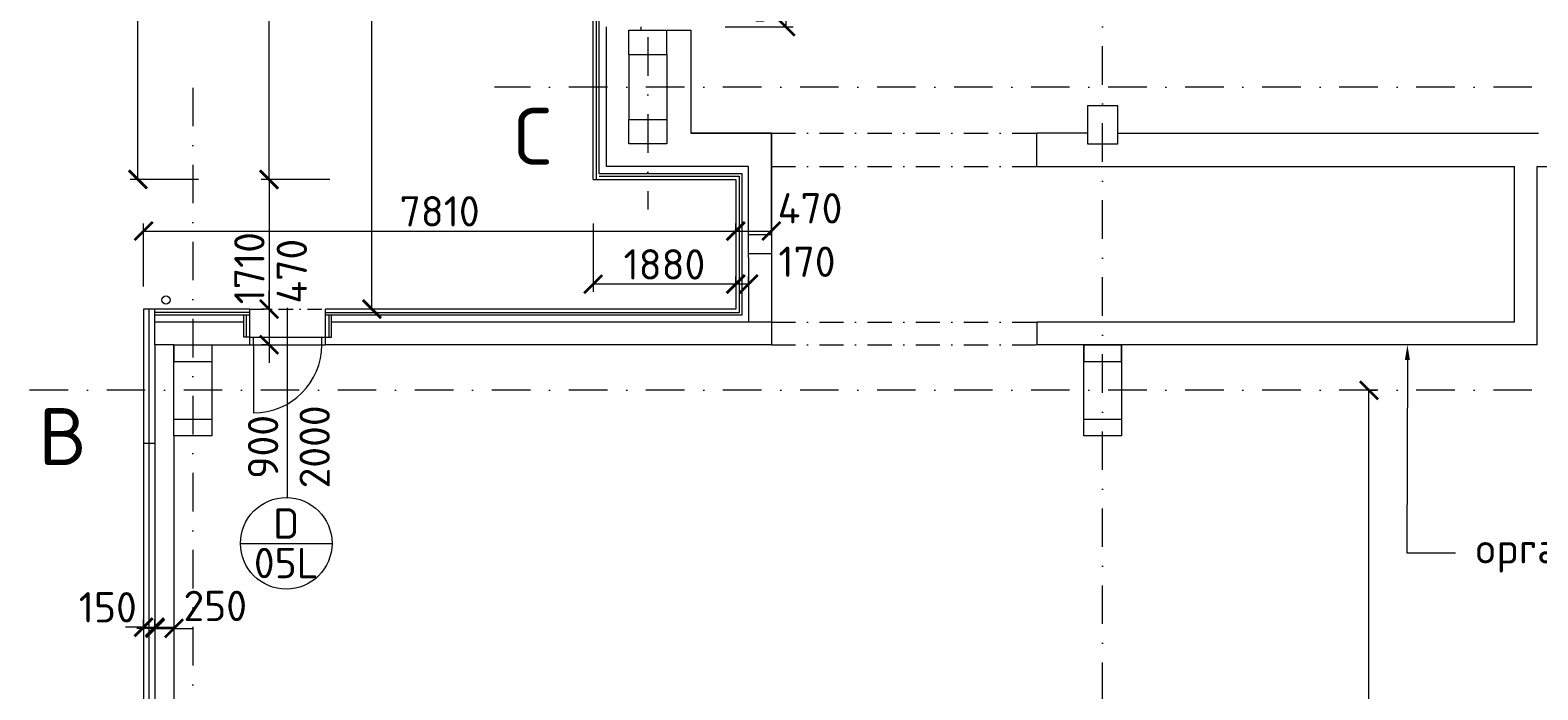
# Model space of a CAD drawing. Header units: millimetres. Extents: x -796345 to 3713765, y -2985421 to 2187451.
# Tile 100 of 256: x -2146 to 17740, y 19448 to 28150. Entities that reach past the tile are written whole.
import ezdxf
from ezdxf import colors
from ezdxf.entities.mleader import LeaderData, LeaderLine
from ezdxf.enums import TextEntityAlignment as Align
from ezdxf.math import Vec2, Vec3

# ---------------------------------------------------------------- set-up
doc = ezdxf.new("R2010")
doc.units = ezdxf.units.MM
doc.header["$PDMODE"] = 1
for name, pattern in [('CENTERX2', [101.6, 63.5, -12.7, 12.7, -12.7]), ('DASHDOT', [25.4, 12.7, -6.35, 0, -6.35]), ('ČERCHOVANÁ', [25.4, 12.7, -6.35, 0, -6.35])]:
    doc.linetypes.add(name, pattern=pattern)
doc.layers.get('Defpoints').update_dxf_attribs({"color": 8})
for name, color, linetype, lineweight in [('A99_N_kce-nad-vid', 7, 'DASHDOT', 5), ('A99_N_kce-rez-sil', 6, 'Continuous', 18), ('A99_N_kce-rez-ten', 4, 'Continuous', 9), ('A99_N_koty-200', 5, 'Continuous', 5), ('A99_N_osy', 1, 'CENTERX2', 9), ('A99_N_sraf', 252, 'Continuous', 0), ('A99_N_txt-popis-200', 240, 'Continuous', 5), ('A99_N_txt-popis-50', 240, 'Continuous', 9), ('A99_N_znaceni 200', 5, 'Continuous', 5), ('A99_S_kce-nad-vid', 181, 'DASHDOT', 5), ('A99_S_kce-rez-sil', 7, 'Continuous', 15), ('A99_S_kce-rez-ten', 7, 'Continuous', 9), ('A99_S_otvory', 7, 'Continuous', 5), ('A99_S_sloupy', 7, 'Continuous', 5)]:
    doc.layers.add(name, color=color, linetype=linetype, lineweight=lineweight)
doc.styles.add('A99_kota', font='isocpeur.ttf', dxfattribs={"height": 2})
doc.styles.add('A99_popis', font='isocpeur.ttf')
doc.styles.add('ad_popis 100', font='isocpeur.ttf', dxfattribs={"height": 200})
doc.linetypes.add('IZOLACE', pattern='A,0.00254,-2.54,[134,ltypeshp.shx,S=2.54,R=0,X=-2.54,Y=0],-5.08,[134,ltypeshp.shx,S=2.54,R=180,X=2.54,Y=0],-2.54', length=10.16254)
doc.dimstyles.new('A99_kota_200 new', dxfattribs={"dimscale": 200, "dimtxt": 2, "dimasz": 1.2, "dimexe": 0.5, "dimexo": 1.5, "dimgap": 0.3, "dimtad": 1, "dimdec": 0, "dimzin": 3, "dimdsep": 46, "dimtxsty": 'A99_kota', "dimblk": 'ARCHTICK', "dimcen": 2.5, "dimazin": 2, "dimtfac": 0.75, "dimtdec": 0, "dimtmove": 2, "dimatfit": 0, "dimfxl": 4, "dimfxlon": 1, "dimtolj": 1, "dimtzin": 0, "dimlwd": 5, "dimlwe": 5, "dimarcsym": 0})

# ---------------------------------------------------------------- blocks, each defined once
blk = doc.blocks.new('_ArchTick')
at = {"color": 0, "linetype": 'ByBlock', "const_width": 0.15}
blk.add_lwpolyline([(-0.5, -0.5), (0.5, 0.5)], dxfattribs=at)
blk = doc.blocks.new('*D161')
at = {"layer": 'A99_N_koty-200', "color": 0, "lineweight": 5, "transparency": 16777216}
for p, q in [((-4829, 24470), (-5729, 24470)), ((-5629, 24470), (-5629, -1000)), ((-4829, -1000), (-5729, -1000))]:
    blk.add_line(p, q, dxfattribs=at)
at = {"layer": 'Defpoints', "color": 0, "lineweight": 0, "transparency": 16777216}
for p in [(-650, 24470), (-5629, -1000), (-650, -1000)]:
    blk.add_point(p, dxfattribs=at)
at = {"layer": 'A99_N_koty-200', "color": 0, "lineweight": 5, "transparency": 16777216, "xscale": 240, "yscale": 240, "zscale": 240}
for p, rotation in [((-5629, 24470), 90), ((-5629, -1000), 270)]:
    blk.add_blockref('_ArchTick', p, dxfattribs=dict(at, rotation=rotation))
at = {"layer": 'A99_N_koty-200', "color": 0, "transparency": 16777216, "insert": (-5889, 11735), "char_height": 400, "attachment_point": 5, "rotation": 90, "style": 'A99_kota'}
blk.add_mtext('\\A1;25470', dxfattribs=at)
blk = doc.blocks.new('*D165')
at = {"layer": 'A99_N_koty-200', "color": 0, "lineweight": 5, "transparency": 16777216}
for p, q in [((1801, 33815), (901, 33815)), ((1001, 33815), (1001, 26180)), ((1801, 26180), (901, 26180))]:
    blk.add_line(p, q, dxfattribs=at)
at = {"layer": 'Defpoints', "color": 0, "lineweight": 0, "transparency": 16777216}
for p in [(5280, 33815), (1001, 26180), (5280, 26180)]:
    blk.add_point(p, dxfattribs=at)
at = {"layer": 'A99_N_koty-200', "color": 0, "lineweight": 5, "transparency": 16777216, "xscale": 240, "yscale": 240, "zscale": 240}
for p, rotation in [((1001, 33815), 90), ((1001, 26180), 270)]:
    blk.add_blockref('_ArchTick', p, dxfattribs=dict(at, rotation=rotation))
at = {"layer": 'A99_N_koty-200', "color": 0, "transparency": 16777216, "insert": (741, 29998), "char_height": 400, "attachment_point": 5, "rotation": 90, "style": 'A99_kota'}
blk.add_mtext('\\A1;7635', dxfattribs=at)
blk = doc.blocks.new('*D166')
at = {"layer": 'A99_N_koty-200', "color": 0, "lineweight": 5, "transparency": 16777216}
for p, q in [((1805, 26180), (905, 26180)), ((1005, 26180), (1005, 24470)), ((1005, 24470), (905, 24470))]:
    blk.add_line(p, q, dxfattribs=at)
at = {"layer": 'Defpoints', "color": 0, "lineweight": 0, "transparency": 16777216}
for p in [(5280, 26180), (1005, 24470), (1005, 24470)]:
    blk.add_point(p, dxfattribs=at)
at = {"layer": 'A99_N_koty-200', "color": 0, "lineweight": 5, "transparency": 16777216, "xscale": 240, "yscale": 240, "zscale": 240}
for p, rotation in [((1005, 26180), 90), ((1005, 24470), 270)]:
    blk.add_blockref('_ArchTick', p, dxfattribs=dict(at, rotation=rotation))
at = {"layer": 'A99_N_koty-200', "color": 0, "transparency": 16777216, "insert": (745, 25010), "char_height": 400, "attachment_point": 5, "rotation": 90, "style": 'A99_kota'}
blk.add_mtext('\\A1;1710', dxfattribs=at)
blk = doc.blocks.new('*D167')
at = {"layer": 'A99_N_koty-200', "color": 0, "lineweight": 5, "transparency": 16777216}
for p, q in [((-3760, 24470), (-4660, 24470)), ((-4560, 24470), (-4560, 5640)), ((-3760, 5640), (-4660, 5640))]:
    blk.add_line(p, q, dxfattribs=at)
at = {"layer": 'Defpoints', "color": 0, "lineweight": 0, "transparency": 16777216}
for p in [(-650, 24470), (-4560, 5640), (-600, 5640)]:
    blk.add_point(p, dxfattribs=at)
at = {"layer": 'A99_N_koty-200', "color": 0, "lineweight": 5, "transparency": 16777216, "xscale": 240, "yscale": 240, "zscale": 240}
for p, rotation in [((-4560, 24470), 90), ((-4560, 5640), 270)]:
    blk.add_blockref('_ArchTick', p, dxfattribs=dict(at, rotation=rotation))
at = {"layer": 'A99_N_koty-200', "color": 0, "transparency": 16777216, "insert": (-4820, 15055), "char_height": 400, "attachment_point": 5, "rotation": 90, "style": 'A99_kota'}
blk.add_mtext('\\A1;18830', dxfattribs=at)
blk = doc.blocks.new('*D304')
at = {"layer": 'A99_N_koty-200', "color": 0, "lineweight": 5, "transparency": 16777216}
for p, q in [((7019.5, 29095), (7919.5, 29095)), ((7819.5, 29095), (7819.5, 28195)), ((7019.5, 28195), (7919.5, 28195))]:
    blk.add_line(p, q, dxfattribs=at)
at = {"layer": 'Defpoints', "color": 0, "lineweight": 0, "transparency": 16777216}
for p in [(5910, 29095), (5910, 28195), (7819.5, 28195)]:
    blk.add_point(p, dxfattribs=at)
at = {"layer": 'A99_N_koty-200', "color": 0, "lineweight": 5, "transparency": 16777216, "xscale": 240, "yscale": 240, "zscale": 240}
for p, rotation in [((7819.5, 29095), 90), ((7819.5, 28195), 270)]:
    blk.add_blockref('_ArchTick', p, dxfattribs=dict(at, rotation=rotation))
at = {"layer": 'A99_N_koty-200', "color": 0, "transparency": 16777216, "insert": (7559.5, 28645), "char_height": 400, "attachment_point": 5, "rotation": 90, "style": 'A99_kota'}
blk.add_mtext('\\A1;900', dxfattribs=at)
blk = doc.blocks.new('*D317')
at = {"layer": 'A99_N_koty-200', "color": 0, "lineweight": 5, "transparency": 16777216}
for p, q in [((75, 82250), (-825, 82250)), ((-725, 26180), (-725, 82250)), ((75, 26180), (-825, 26180))]:
    blk.add_line(p, q, dxfattribs=at)
at = {"layer": 'Defpoints', "color": 0, "lineweight": 0, "transparency": 16777216}
for p in [(-725, 82250), (5280, 82250), (5280, 26180)]:
    blk.add_point(p, dxfattribs=at)
at = {"layer": 'A99_N_koty-200', "color": 0, "lineweight": 5, "transparency": 16777216, "xscale": 240, "yscale": 240, "zscale": 240}
for p, rotation in [((-725, 82250), 90), ((-725, 26180), 270)]:
    blk.add_blockref('_ArchTick', p, dxfattribs=dict(at, rotation=rotation))
at = {"layer": 'A99_N_koty-200', "color": 0, "transparency": 16777216, "insert": (-985, 54215), "char_height": 400, "attachment_point": 5, "rotation": 90, "style": 'A99_kota'}
blk.add_mtext('\\A1;56070', dxfattribs=at)
blk = doc.blocks.new('*D318')
at = {"layer": 'A99_N_koty-200', "color": 0, "lineweight": 5, "transparency": 16777216}
for p, q in [((7160, 24800), (7160, 24900)), ((7330, 24800), (7330, 24900)), ((7330, 24800), (7160, 24800))]:
    blk.add_line(p, q, dxfattribs=at)
at = {"layer": 'Defpoints', "color": 0, "lineweight": 0, "transparency": 16777216}
for p in [(7160, 24800), (7160, 24800), (7330, 24800)]:
    blk.add_point(p, dxfattribs=at)
at = {"layer": 'A99_N_koty-200', "color": 0, "lineweight": 5, "transparency": 16777216, "xscale": 240, "yscale": 240, "zscale": 240, "rotation": 180}
blk.add_blockref('_ArchTick', (7160, 24800), dxfattribs=at)
at = {"layer": 'A99_N_koty-200', "color": 0, "lineweight": 5, "transparency": 16777216, "xscale": 240, "yscale": 240, "zscale": 240}
blk.add_blockref('_ArchTick', (7330, 24800), dxfattribs=at)
at = {"layer": 'A99_N_koty-200', "color": 0, "transparency": 16777216, "insert": (8100, 25095), "char_height": 400, "attachment_point": 5, "style": 'A99_kota'}
blk.add_mtext('\\A1;170', dxfattribs=at)
blk = doc.blocks.new('*D319')
at = {"layer": 'A99_N_koty-200', "color": 0, "lineweight": 5, "transparency": 16777216}
for p, q in [((5280, 25600), (5280, 24700)), ((7160, 24800), (7160, 24900)), ((7160, 24800), (5280, 24800))]:
    blk.add_line(p, q, dxfattribs=at)
at = {"layer": 'Defpoints', "color": 0, "lineweight": 0, "transparency": 16777216}
for p in [(5280, 26180), (5280, 24800), (7160, 24800)]:
    blk.add_point(p, dxfattribs=at)
at = {"layer": 'A99_N_koty-200', "color": 0, "lineweight": 5, "transparency": 16777216, "xscale": 240, "yscale": 240, "zscale": 240, "rotation": 180}
blk.add_blockref('_ArchTick', (5280, 24800), dxfattribs=at)
at = {"layer": 'A99_N_koty-200', "color": 0, "lineweight": 5, "transparency": 16777216, "xscale": 240, "yscale": 240, "zscale": 240}
blk.add_blockref('_ArchTick', (7160, 24800), dxfattribs=at)
at = {"layer": 'A99_N_koty-200', "color": 0, "transparency": 16777216, "insert": (6220, 25060), "char_height": 400, "attachment_point": 5, "style": 'A99_kota'}
blk.add_mtext('\\A1;1880', dxfattribs=at)
blk = doc.blocks.new('*D320')
at = {"layer": 'A99_N_koty-200', "color": 0, "lineweight": 5, "transparency": 16777216}
for p, q in [((-650, 24770), (-650, 25600)), ((-650, 25500), (7160, 25500)), ((7160, 25500), (7160, 25600))]:
    blk.add_line(p, q, dxfattribs=at)
at = {"layer": 'Defpoints', "color": 0, "lineweight": 0, "transparency": 16777216}
for p in [(7160, 25500), (7160, 25500), (-650, 24470)]:
    blk.add_point(p, dxfattribs=at)
at = {"layer": 'A99_N_koty-200', "color": 0, "lineweight": 5, "transparency": 16777216, "xscale": 240, "yscale": 240, "zscale": 240, "rotation": 180}
blk.add_blockref('_ArchTick', (-650, 25500), dxfattribs=at)
at = {"layer": 'A99_N_koty-200', "color": 0, "lineweight": 5, "transparency": 16777216, "xscale": 240, "yscale": 240, "zscale": 240}
blk.add_blockref('_ArchTick', (7160, 25500), dxfattribs=at)
at = {"layer": 'A99_N_koty-200', "color": 0, "transparency": 16777216, "insert": (3255, 25760), "char_height": 400, "attachment_point": 5, "style": 'A99_kota'}
blk.add_mtext('\\A1;7810', dxfattribs=at)
blk = doc.blocks.new('*D322')
at = {"layer": 'A99_N_koty-200', "color": 0, "lineweight": 5, "transparency": 16777216}
for p, q in [((7160, 25500), (7160, 25600)), ((7160, 25500), (7630, 25500)), ((7630, 25500), (7630, 25600))]:
    blk.add_line(p, q, dxfattribs=at)
at = {"layer": 'Defpoints', "color": 0, "lineweight": 0, "transparency": 16777216}
for p in [(7160, 25500), (7630, 25500), (7630, 25500)]:
    blk.add_point(p, dxfattribs=at)
at = {"layer": 'A99_N_koty-200', "color": 0, "lineweight": 5, "transparency": 16777216, "xscale": 240, "yscale": 240, "zscale": 240, "rotation": 180}
blk.add_blockref('_ArchTick', (7160, 25500), dxfattribs=at)
at = {"layer": 'A99_N_koty-200', "color": 0, "lineweight": 5, "transparency": 16777216, "xscale": 240, "yscale": 240, "zscale": 240}
blk.add_blockref('_ArchTick', (7630, 25500), dxfattribs=at)
at = {"layer": 'A99_N_koty-200', "color": 0, "transparency": 16777216, "insert": (8140, 25800), "char_height": 400, "attachment_point": 5, "style": 'A99_kota'}
blk.add_mtext('\\A1;470', dxfattribs=at)
blk = doc.blocks.new('*U20')
at = {"color": 0, "linetype": 'ByBlock'}
blk.add_line((-3.02, 0), (3.02, 0), dxfattribs=at)
blk.add_circle((0, 0), 3.02, dxfattribs=at)
at = {"color": 0, "linetype": 'ByBlock', "style": 'A99_popis'}
for tag, p in [('KATEGORIE', (0, 1.31)), ('PRVEK', (0, -1.298))]:
    blk.add_attdef(tag, text='', height=2, dxfattribs=at).set_placement(p, align=Align.MIDDLE_CENTER)
blk = doc.blocks.new('*D339')
at = {"layer": 'A99_N_koty-200', "color": 0, "linetype": 'Continuous', "lineweight": 5, "transparency": 16777216}
for p, q in [((1005, 24470), (1005, 24710)), ((1005, 24470), (905, 24470)), ((1005, 24470), (1005, 24000)), ((1005, 24000), (905, 24000)), ((1005, 24000), (1005, 23760))]:
    blk.add_line(p, q, dxfattribs=at)
at = {"layer": 'Defpoints', "color": 0, "linetype": 'Continuous', "lineweight": 0, "transparency": 16777216}
for p in [(1005, 24470), (1005, 24000), (1005, 24000)]:
    blk.add_point(p, dxfattribs=at)
at = {"layer": 'A99_N_koty-200', "color": 0, "linetype": 'Continuous', "lineweight": 5, "transparency": 16777216, "xscale": 240, "yscale": 240, "zscale": 240}
for p, rotation in [((1005, 24470), 270), ((1005, 24000), 90)]:
    blk.add_blockref('_ArchTick', p, dxfattribs=dict(at, rotation=rotation))
at = {"layer": 'A99_N_koty-200', "color": 0, "linetype": 'Continuous', "lineweight": 5, "transparency": 16777216, "insert": (1305, 24970), "char_height": 400, "attachment_point": 5, "rotation": 90, "style": 'A99_kota'}
blk.add_mtext('\\A1;470', dxfattribs=at)
blk = doc.blocks.new('*D358')
at = {"layer": 'A99_N_koty-200', "color": 0, "lineweight": 5, "transparency": 16777216}
for p, q in [((15512.5, 23400), (15612.5, 23400)), ((15512.5, 0), (15512.5, 23400)), ((15512.5, 0), (15612.5, 0))]:
    blk.add_line(p, q, dxfattribs=at)
at = {"layer": 'Defpoints', "color": 0, "lineweight": 0, "transparency": 16777216}
for p in [(15512.5, 23400), (15512.5, 23400), (15512.5, 0)]:
    blk.add_point(p, dxfattribs=at)
at = {"layer": 'A99_N_koty-200', "color": 0, "lineweight": 5, "transparency": 16777216, "xscale": 240, "yscale": 240, "zscale": 240}
for p, rotation in [((15512.5, 23400), 90), ((15512.5, 0), 270)]:
    blk.add_blockref('_ArchTick', p, dxfattribs=dict(at, rotation=rotation))
at = {"layer": 'A99_N_koty-200', "color": 0, "transparency": 16777216, "insert": (15252.5, 11700), "char_height": 400, "attachment_point": 5, "rotation": 90, "style": 'A99_kota'}
blk.add_mtext('\\A1;23400', dxfattribs=at)
blk = doc.blocks.new('*D363')
at = {"layer": 'A99_N_koty-200', "color": 0, "lineweight": 5, "transparency": 16777216}
for p, q in [((-2667.5, 22700), (-3567.5, 22700)), ((-3467.5, 12700), (-3467.5, 22700)), ((-2667.5, 12700), (-3567.5, 12700))]:
    blk.add_line(p, q, dxfattribs=at)
at = {"layer": 'Defpoints', "color": 0, "lineweight": 0, "transparency": 16777216}
for p in [(-3467.5, 22700), (-1422.5, 22700), (-650, 12700)]:
    blk.add_point(p, dxfattribs=at)
at = {"layer": 'A99_N_koty-200', "color": 0, "lineweight": 5, "transparency": 16777216, "xscale": 240, "yscale": 240, "zscale": 240}
for p, rotation in [((-3467.5, 22700), 90), ((-3467.5, 12700), 270)]:
    blk.add_blockref('_ArchTick', p, dxfattribs=dict(at, rotation=rotation))
at = {"layer": 'A99_N_koty-200', "color": 0, "transparency": 16777216, "insert": (-3727.5, 17700), "char_height": 400, "attachment_point": 5, "rotation": 90, "style": 'A99_kota'}
blk.add_mtext('\\A1;10000', dxfattribs=at)
blk = doc.blocks.new('*D366')
at = {"layer": 'A99_N_koty-200', "color": 0, "lineweight": 5, "transparency": 16777216}
for p, q in [((2743, 45380), (2261, 45380)), ((2361, 45380), (2361, 41225)), ((2361, 24470), (2361, 30505)), ((4980, 24470), (2261, 24470))]:
    blk.add_line(p, q, dxfattribs=at)
at = {"layer": 'Defpoints', "color": 0, "linetype": 'Continuous', "lineweight": 0, "transparency": 16777216}
for p in [(3043, 45380), (2361, 24470), (5280, 24470)]:
    blk.add_point(p, dxfattribs=at)
at = {"layer": 'A99_N_koty-200', "color": 0, "linetype": 'Continuous', "lineweight": 5, "transparency": 16777216, "xscale": 240, "yscale": 240, "zscale": 240}
for p, rotation in [((2361, 45380), 89.99999999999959), ((2361, 24470), 269.9999999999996)]:
    blk.add_blockref('_ArchTick', p, dxfattribs=dict(at, rotation=rotation))
at = {"layer": 'A99_N_koty-200', "color": 0, "linetype": 'Continuous', "lineweight": 5, "transparency": 16777216, "insert": (2370, 35865), "char_height": 400, "width": 11337.14, "attachment_point": 5, "rotation": 90, "style": 'A99_kota', "bg_fill": 3, "box_fill_scale": 1.1, "bg_fill_color": 256, "bg_fill_true_color": 13158600, "bg_fill_transparency": 0}
blk.add_mtext('\\A1;{\\C5;PO DEMOLICI ADMINISTRATIVY \\PNOVÉ OPLÁŠTĚNÍ VČETNĚ VRAT - II.ETAPA}', dxfattribs=at)
blk = doc.blocks.new('*D384')
at = {"layer": 'A99_N_koty-200', "color": 0, "lineweight": 5, "transparency": 16777216}
for p, q in [((-2667.5, 24470), (-3567.5, 24470)), ((-3467.5, 22700), (-3467.5, 24470)), ((-2667.5, 22700), (-3567.5, 22700))]:
    blk.add_line(p, q, dxfattribs=at)
at = {"layer": 'Defpoints', "color": 0, "lineweight": 0, "transparency": 16777216}
for p in [(-3467.5, 24470), (-650, 24470), (-650, 22700)]:
    blk.add_point(p, dxfattribs=at)
at = {"layer": 'A99_N_koty-200', "color": 0, "lineweight": 5, "transparency": 16777216, "xscale": 240, "yscale": 240, "zscale": 240}
for p, rotation in [((-3467.5, 24470), 90), ((-3467.5, 22700), 270)]:
    blk.add_blockref('_ArchTick', p, dxfattribs=dict(at, rotation=rotation))
at = {"layer": 'A99_N_koty-200', "color": 0, "transparency": 16777216, "insert": (-3727.5, 23585), "char_height": 400, "attachment_point": 5, "rotation": 90, "style": 'A99_kota'}
blk.add_mtext('\\A1;1770', dxfattribs=at)
blk = doc.blocks.new('*D391')
at = {"layer": 'A99_N_koty-200', "color": 0, "linetype": 'Continuous', "lineweight": 5, "ltscale": 0.5, "transparency": 16777216}
for p, q in [((-650, 20274), (-650, 20374)), ((-500, 20274), (-500, 20374)), ((-650, 20274), (-890, 20274)), ((-650, 20274), (-500, 20274)), ((-500, 20274), (-260, 20274))]:
    blk.add_line(p, q, dxfattribs=at)
at = {"layer": 'Defpoints', "color": 0, "linetype": 'Continuous', "lineweight": 0, "ltscale": 0.5, "transparency": 16777216}
for p in [(-650, 20274), (-500, 20274), (-500, 20274)]:
    blk.add_point(p, dxfattribs=at)
at = {"layer": 'A99_N_koty-200', "color": 0, "linetype": 'Continuous', "lineweight": 5, "ltscale": 0.5, "transparency": 16777216, "xscale": 240, "yscale": 240, "zscale": 240}
blk.add_blockref('_ArchTick', (-650, 20274), dxfattribs=at)
at = {"layer": 'A99_N_koty-200', "color": 0, "linetype": 'Continuous', "lineweight": 5, "ltscale": 0.5, "transparency": 16777216, "xscale": 240, "yscale": 240, "zscale": 240, "rotation": 180}
blk.add_blockref('_ArchTick', (-500, 20274), dxfattribs=at)
at = {"layer": 'A99_N_koty-200', "color": 0, "linetype": 'Continuous', "lineweight": 5, "ltscale": 0.5, "transparency": 16777216, "insert": (-1122, 20537), "char_height": 400, "attachment_point": 5, "style": 'A99_kota'}
blk.add_mtext('\\A1;150', dxfattribs=at)
blk = doc.blocks.new('*D392')
at = {"layer": 'A99_N_koty-200', "color": 0, "linetype": 'Continuous', "lineweight": 5, "ltscale": 0.5, "transparency": 16777216}
for p, q in [((-500, 20259), (-500, 20359)), ((-500, 20259), (-740, 20259)), ((-500, 20259), (-250, 20259)), ((-250, 20259), (-250, 20159)), ((-250, 20259), (-10, 20259))]:
    blk.add_line(p, q, dxfattribs=at)
at = {"layer": 'Defpoints', "color": 0, "linetype": 'Continuous', "lineweight": 0, "ltscale": 0.5, "transparency": 16777216}
for p in [(-250, 20290), (-500, 20259), (-250, 20259)]:
    blk.add_point(p, dxfattribs=at)
at = {"layer": 'A99_N_koty-200', "color": 0, "linetype": 'Continuous', "lineweight": 5, "ltscale": 0.5, "transparency": 16777216, "xscale": 240, "yscale": 240, "zscale": 240}
blk.add_blockref('_ArchTick', (-500, 20259), dxfattribs=at)
at = {"layer": 'A99_N_koty-200', "color": 0, "linetype": 'Continuous', "lineweight": 5, "ltscale": 0.5, "transparency": 16777216, "xscale": 240, "yscale": 240, "zscale": 240, "rotation": 180}
blk.add_blockref('_ArchTick', (-250, 20259), dxfattribs=at)
at = {"layer": 'A99_N_koty-200', "color": 0, "linetype": 'Continuous', "lineweight": 5, "ltscale": 0.5, "transparency": 16777216, "insert": (295, 20555), "char_height": 400, "attachment_point": 5, "style": 'A99_kota'}
blk.add_mtext('\\A1;250', dxfattribs=at)

msp = doc.modelspace()

# ---------------------------------------------------------------- linework, layer by layer
at = {"layer": 'A99_N_kce-nad-vid', "color": 5, "linetype": 'ČERCHOVANÁ', "ltscale": 15}
msp.add_line((750, 24470), (1750, 24470), dxfattribs=at)
at = {"layer": 'A99_N_kce-rez-sil', "color": 5, "linetype": 'Continuous', "lineweight": 15}
for points in [[(5280, 26180), (5280, 33815), (5910, 33815)], [(5280, 26180), (7160, 26180), (7160, 24470), (1750, 24470)], [(750, 24470), (-650, 24470)], [(750, 24100), (750, 24470)], [(1750, 24100), (1750, 24470)]]:
    msp.add_lwpolyline(points, dxfattribs=at)
at = {"layer": 'A99_N_kce-rez-sil', "linetype": 'Continuous'}
for points in [[(-650, 24470), (-650, 5640)], [(-500, 24000), (-500, 17760)]]:
    msp.add_lwpolyline(points, dxfattribs=at)
at = {"layer": 'A99_N_kce-rez-sil', "linetype": 'Continuous', "lineweight": 15}
msp.add_circle((-355, 24590), 55, dxfattribs=at)
at = {"layer": 'A99_N_kce-rez-ten', "color": 5, "linetype": 'Continuous', "lineweight": 5, "ltscale": 0.5}
for points in [[(5360, 26260), (5360, 33815)], [(5360, 26260), (7240, 26260), (7240, 24390), (1750, 24390)]]:
    msp.add_lwpolyline(points, dxfattribs=at)
at = {"layer": 'A99_N_kce-rez-ten', "linetype": 'Continuous'}
msp.add_lwpolyline([(-500, 24000), (-500, 24470)], dxfattribs=at)
at = {"layer": 'A99_N_kce-rez-ten', "color": 5, "linetype": 'Continuous'}
for points in [[(750, 24390), (-500, 24390)], [(750, 24100), (672.5, 24100), (672.5, 24390)], [(1750, 24100), (1830, 24100), (1830, 24390)]]:
    msp.add_lwpolyline(points, dxfattribs=at)
at = {"layer": 'A99_N_kce-rez-ten'}
msp.add_lwpolyline([(-650, 22700), (-500, 22700)], dxfattribs=at)
at = {"layer": 'A99_N_koty-200'}
msp.add_line((1250, 21984), (1250, 24486.9), dxfattribs=at)
at = {"layer": 'A99_N_osy', "linetype": 'DASHDOT', "ltscale": 40}
for p, q in [((6000, 100200), (6000, 25785)), ((0, 27390), (0, -5085)), ((187349.6, 27400), (3980, 27400)), ((187349.6, 23400), (-3600, 23400))]:
    msp.add_line(p, q, dxfattribs=at)
msp.add_lwpolyline([(12000, -5085), (12000, 84377.5)], dxfattribs=at)
at = {"layer": 'A99_N_sraf', "color": 5, "linetype": 'IZOLACE', "lineweight": 0, "ltscale": 3}
for points in [[(5325, 26180), (5325, 33815)], [(5360, 26225), (7205, 26225), (7205, 24422.5), (1750, 24422.5)], [(747.5, 24425), (-500, 24425)], [(705, 24395), (705, 24100)], [(1795, 24390), (1795, 24100)]]:
    msp.add_lwpolyline(points, dxfattribs=at)
at = {"layer": 'A99_N_sraf', "linetype": 'Continuous', "lineweight": 0, "transparency": 33554585}
msp.add_lwpolyline([(5750, 26970), (6250, 26970), (6250, 26650), (5750, 26650)], close=True, dxfattribs=at)
at = {"layer": 'A99_N_sraf', "color": 1, "linetype": 'IZOLACE', "lineweight": 0, "ltscale": 6}
msp.add_lwpolyline([(-575, 5640), (-575, 5640), (-575, 24470)], dxfattribs=at)
at = {"layer": 'A99_S_kce-nad-vid', "linetype": 'DASHDOT', "ltscale": 25}
for p, q in [((7630, 26790), (11130, 26790)), ((7630, 26350), (11130, 26350)), ((7630, 24300), (11130, 24300)), ((7630, 24000), (11130, 24000))]:
    msp.add_line(p, q, dxfattribs=at)
at = {"layer": 'A99_S_kce-rez-sil'}
for p, q in [((5450, 28195), (5450, 26350)), ((7630, 26790), (6570, 26790)), ((7630, 26350), (7630, 26790)), ((7330, 26350), (5450, 26350)), ((7330, 25450), (7330, 26350)), ((7630, 25450), (7630, 26350)), ((7330, 25150), (7330, 25450)), ((7630, 25450), (7630, 25200)), ((7330, 25150), (7330, 24350)), ((7630, 25200), (7630, 24300)), ((672.5, 24300), (-500, 24300)), ((7330, 24300), (1830, 24300)), ((7330, 24350), (7330, 24300)), ((7430, 24300), (7330, 24300)), ((7630, 24300), (7430, 24300)), ((7630, 24300), (7630, 24000)), ((7630, 24000), (1750, 24000)), ((7630, 24000), (5450, 24000))]:
    msp.add_line(p, q, dxfattribs=at)
at = {"layer": 'A99_S_kce-rez-sil', "linetype": 'Continuous'}
for p, q in [((11800, 26790), (11130, 26790)), ((11130, 26350), (11130, 26790)), ((12200, 26790), (17750, 26790)), ((11130, 26350), (17430, 26350)), ((17430, 24300), (17430, 26350)), ((17430, 24300), (17430, 26350)), ((17430, 24300), (17430, 26350)), ((17730, 26350), (39610, 26350)), ((17730, 26350), (39610, 26350)), ((17730, 24000), (17730, 26350)), ((17730, 26350), (20442.8, 26350)), ((17730, 24000), (17730, 26350)), ((17730, 24000), (17730, 26350)), ((17430, 24300), (11130, 24300)), ((11130, 24300), (11130, 24000)), ((17430, 24300), (12040, 24300)), ((17430, 24300), (15572.4, 24300)), ((750, 24000), (750, 24100)), ((1750, 24000), (1750, 24100)), ((17730, 24000), (11130, 24000)), ((17730, 24000), (11130, 24000)), ((17730, 24000), (11740, 24000))]:
    msp.add_line(p, q, dxfattribs=at)
for points in [[(5750, 27830), (5750, 26970)], [(6250, 27830), (6250, 26970)], [(-250, 24000), (-500, 24000)], [(250, 24000), (750, 24000)]]:
    msp.add_lwpolyline(points, dxfattribs=at)
at = {"layer": 'A99_S_kce-rez-ten'}
for p, q in [((7630, 25450), (7330, 25450)), ((7630, 25200), (7330, 25200)), ((-250, 22800), (-250, 17760))]:
    msp.add_line(p, q, dxfattribs=at)
at = {"layer": 'A99_S_otvory'}
for p, q in [((750, 24100), (1750, 24100)), ((800, 24000), (800, 24100)), ((1700, 24000), (1700, 24100)), ((750, 24000), (1750, 24000)), ((800, 24000), (800, 23100))]:
    msp.add_line(p, q, dxfattribs=at)
msp.add_arc((800, 24000), 900, 270, 0, dxfattribs=at)
at = {"layer": 'A99_S_sloupy', "linetype": 'Continuous', "ltscale": 2}
for points in [[(5750, 27830), (5750, 28150), (5910, 28150)], [(6250, 27830), (6250, 28150)]]:
    msp.add_lwpolyline(points, dxfattribs=at)
at = {"layer": 'A99_S_sloupy', "linetype": 'Continuous', "lineweight": 20, "ltscale": 2}
for points in [[(5750, 27830), (6250, 27830)], [(5750, 26970), (6250, 26970)], [(-250, 24000), (-250, 23780)], [(250, 24000), (250, 23780)], [(-250, 23780), (250, 23780)]]:
    msp.add_lwpolyline(points, dxfattribs=at)
for points in [[(12200, 27150), (11800, 27150), (11800, 26650), (12200, 26650)], [(12250, 24000), (11750, 24000), (11750, 23780), (12250, 23780)], [(250, 22800), (-250, 22800), (-250, 23020), (250, 23020)], [(12250, 22800), (11750, 22800), (11750, 23020), (12250, 23020)]]:
    msp.add_lwpolyline(points, close=True, dxfattribs=at)
at = {"layer": 'A99_S_sloupy', "linetype": 'Continuous', "ltscale": 2}
for points in [[(5750, 26970), (6250, 26970), (6250, 26650), (5750, 26650)], [(250, 22800), (-250, 22800), (-250, 24000), (250, 24000)], [(12250, 22800), (11750, 22800), (11750, 24000), (12250, 24000)]]:
    msp.add_lwpolyline(points, close=True, dxfattribs=at)

# ---------------------------------------------------------------- block references
at = {"layer": 'A99_N_znaceni 200', "xscale": 200, "yscale": 200, "zscale": 200}
msp.add_blockref('*U20', (1231.4, 21380.3), dxfattribs=at).add_auto_attribs({'KATEGORIE': 'D', 'PRVEK': '05L'})

# ---------------------------------------------------------------- texts
at = {"layer": 'A99_N_koty-200', "style": 'A99_kota'}
for s, p in [('900', (1126.2, 22652.5)), ('2000', (1806.2, 22652.5))]:
    msp.add_text(s, height=400, rotation=90, dxfattribs=at).set_placement(p, align=Align.CENTER)
at = {"layer": 'A99_N_txt-popis-200', "lineweight": 0, "char_height": 750, "attachment_point": 1, "style": 'ad_popis 100', "bg_fill": 3, "box_fill_scale": 1, "bg_fill_color": 256, "bg_fill_transparency": 0}
for s, insert in [('C', (4211.5, 27125)), ('B', (-2033.5, 23165))]:
    msp.add_mtext_dynamic_manual_height_columns(s, width=832.5, gutter_width=1000, heights=[0], dxfattribs=dict(at, insert=insert))

# ---------------------------------------------------------------- dimensions: what is measured, and where the dimension line sits
at = {"layer": 'A99_N_koty-200'}
for base, p1, p2, override, picture, middle in [((7819.5, 28195), (5910, 29095), (5910, 28195), {"dimscale": 0, "dimtix": 1, "dimtofl": 1, "dimtmove": 1, "dimatfit": 0}, '*D304', (7559.5, 28645)), ((15512.5, 23400), (15512.5, 0), (15512.5, 23400), {"dimscale": 0, "dimtix": 1, "dimtofl": 1, "dimtmove": 2, "dimatfit": 3}, '*D358', (15252.5, 11700))]:
    dim = msp.add_linear_dim(base=base, p1=p1, p2=p2, angle=90, dimstyle='A99_kota_200 new', override=override, dxfattribs=at)
    dim.commit()
    dim.dimension.update_dxf_attribs({"geometry": picture, "text_midpoint": middle})
for base, p1, p2, picture, middle in [((5280, 24800), (7160, 24800), (5280, 26180), '*D319', (6220, 25060)), ((7160, 25500), (-650, 24470), (7160, 25500), '*D320', (3255, 25760))]:
    dim = msp.add_linear_dim(base=base, p1=p1, p2=p2, dimstyle='A99_kota_200 new', override={"dimscale": 0, "dimtix": 1, "dimtofl": 1, "dimtmove": 2, "dimatfit": 3}, dxfattribs=at)
    dim.commit()
    dim.dimension.update_dxf_attribs({"geometry": picture, "text_midpoint": middle})
for base, p1, p2, picture, middle in [((7630, 25500), (7160, 25500), (7630, 25500), '*D322', (8140, 25800)), ((7160, 24800), (7330, 24800), (7160, 24800), '*D318', (8100, 25095))]:
    dim = msp.add_linear_dim(base=base, p1=p1, p2=p2, dimstyle='A99_kota_200 new', override={"dimscale": 0, "dimtix": 1, "dimtofl": 1, "dimtmove": 2, "dimatfit": 3}, dxfattribs=at)
    dim.commit()
    dim.dimension.update_dxf_attribs({"geometry": picture, "text_midpoint": middle, "dimtype": 128})
at = {"layer": 'A99_N_koty-200', "linetype": 'Continuous', "lineweight": 5}
dim = msp.add_linear_dim(base=(1005, 24000), p1=(1005, 24470), p2=(1005, 24000), angle=90, dimstyle='A99_kota_200 new', override={"dimscale": 0, "dimtix": 0, "dimtofl": 1, "dimtmove": 2, "dimatfit": 0}, dxfattribs=at)
dim.commit()
dim.dimension.update_dxf_attribs({"geometry": '*D339', "text_midpoint": (1305, 24970), "dimtype": 128})
at = {"layer": 'A99_N_koty-200', "linetype": 'Continuous', "lineweight": 5, "ltscale": 0.5}
for base, p1, p2, picture, middle in [((-500, 20274.5), (-650, 20274.5), (-500, 20274.5), '*D391', (-1122.5, 20537)), ((-250, 20258.9), (-500, 20258.9), (-250, 20290), '*D392', (295, 20555))]:
    dim = msp.add_linear_dim(base=base, p1=p1, p2=p2, dimstyle='A99_kota_200 new', override={"dimscale": 0, "dimtix": 0, "dimtofl": 1, "dimtmove": 2, "dimatfit": 0}, dxfattribs=at)
    dim.commit()
    dim.dimension.update_dxf_attribs({"geometry": picture, "text_midpoint": middle, "dimtype": 128})

# ---------------------------------------------------------------- next in the draw order: linework, layer by layer
at = {"layer": 'A99_S_sloupy', "linetype": 'Continuous', "lineweight": 20, "ltscale": 2}
msp.add_lwpolyline([(5910, 28195), (5910, 28150), (6570, 28150), (6570, 26790), (7630, 26790), (7630, 24000), (1750, 24000)], dxfattribs=at)

# ---------------------------------------------------------------- next in the draw order: dimensions: what is measured, and where the dimension line sits
at = {"layer": 'A99_N_koty-200'}
for base, p1, p2, override, picture, middle in [((-725, 82250), (5280, 26180), (5280, 82250), {"dimscale": 0, "dimtix": 1, "dimtofl": 1, "dimtmove": 2, "dimatfit": 3}, '*D317', (-985, 54215)), ((1000.7, 26180), (5280, 33815), (5280, 26180), {"dimscale": 0, "dimtix": 1, "dimtofl": 1, "dimtmove": 1, "dimatfit": 1}, '*D165', (740.7, 29997.5)), ((-5629.5, -1000), (-650, 24470), (-650, -1000), {"dimscale": 0, "dimtix": 1, "dimtofl": 1, "dimtmove": 1, "dimatfit": 1}, '*D161', (-5889.5, 11735)), ((-4560, 5640), (-650, 24470), (-600, 5640), {"dimscale": 0, "dimtix": 1, "dimtofl": 1, "dimtmove": 1, "dimatfit": 1}, '*D167', (-4820, 15055)), ((-3467.5, 24470), (-650, 22700), (-650, 24470), {"dimscale": 0, "dimtix": 1, "dimtofl": 1, "dimtmove": 1, "dimatfit": 1}, '*D384', (-3727.5, 23585)), ((-3467.5, 22700), (-650, 12700), (-1422.5, 22700), {"dimscale": 0, "dimtix": 1, "dimtofl": 1, "dimtmove": 1, "dimatfit": 1}, '*D363', (-3727.5, 17700))]:
    dim = msp.add_linear_dim(base=base, p1=p1, p2=p2, angle=90, dimstyle='A99_kota_200 new', override=override, dxfattribs=at)
    dim.commit()
    dim.dimension.update_dxf_attribs({"geometry": picture, "text_midpoint": middle})
dim = msp.add_linear_dim(base=(1005, 24470), p1=(5280, 26180), p2=(1005, 24470), angle=90, dimstyle='A99_kota_200 new', override={"dimscale": 0, "dimtix": 1, "dimtofl": 1, "dimtmove": 1, "dimatfit": 1}, dxfattribs=at)
dim.commit()
dim.dimension.update_dxf_attribs({"geometry": '*D166', "text_midpoint": (1005, 25010), "dimtype": 128})

# ---------------------------------------------------------------- next in the draw order: leaders
at = {"layer": 'A99_N_txt-popis-50', "lineweight": 9}
ml = msp.add_multileader_mtext('Standard', dxfattribs=at)
ml.set_content('\\A1;{\\C256;oprava + nátěr stěn}', color=1, style='A99_popis')
ml.set_leader_properties(color=256, linetype='ByLayer', lineweight=-1)
ml.build(insert=Vec2(0, 0))
ml.multileader.update_dxf_attribs({"dogleg_length": 3.23, "arrow_head_size": 200, "scale": 200})
ctx = ml.context
ctx.base_point, ctx.scale, ctx.char_height, ctx.arrow_head_size, ctx.landing_gap_size, ctx.plane_origin = Vec3(16655, 21255), 200, 400, 200, 250, Vec3(19652.5, 10409.2)
notes = []
notes.append((ctx, [(0, (1, 1, 0), (16010, 21255), (1, 0), 645, [(0, [(16020, 24000)], 0, [])])]))
ctx.mtext.insert, ctx.mtext.width, ctx.mtext.defined_height, ctx.mtext.flow_direction = Vec3(16905, 21515), 5054.82, 8.47, 5
ctx.mtext.has_bg_fill, ctx.mtext.bg_color, ctx.mtext.bg_scale_factor, ctx.mtext.bg_transparency, ctx.mtext.use_window_bg_color = 1, -1073741824, 1, 0, 1
for ctx, leaders in notes:
    for number, flags, end, landing, length, lines in leaders:
        leader = LeaderData()
        leader.index, (leader.has_last_leader_line, leader.has_dogleg_vector, leader.attachment_direction) = number, flags
        leader.last_leader_point, leader.dogleg_vector, leader.dogleg_length = Vec3(end), Vec3(landing), length
        for number, points, colour, breaks in lines:
            line = LeaderLine()
            line.index, line.vertices, line.color, line.breaks = number, Vec3.list(points), colors.encode_raw_color(colour), breaks
            leader.lines.append(line)
        ctx.leaders.append(leader)

# ---------------------------------------------------------------- next in the draw order: dimensions: what is measured, and where the dimension line sits
at = {"layer": 'A99_N_koty-200', "color": 5, "linetype": 'Continuous', "lineweight": 5}
dim = msp.add_linear_dim(base=(2360.6, 24470), p1=(3043.1, 45380), p2=(5280, 24470), angle=270, text='{\\C5;PO DEMOLICI ADMINISTRATIVY \\PNOVÉ OPLÁŠTĚNÍ VČETNĚ VRAT - II.ETAPA}', dimstyle='A99_kota_200 new', override={"dimscale": 0, "dimtix": 0, "dimtofl": 1, "dimtmove": 2, "dimatfit": 0, "dimfxl": 20, "dimtfill": 1}, dxfattribs=at)
dim.commit()
dim.dimension.update_dxf_attribs({"geometry": '*D366', "text_midpoint": (2370.1, 35865), "dimtype": 128})

doc.saveas('drawing.dxf')
